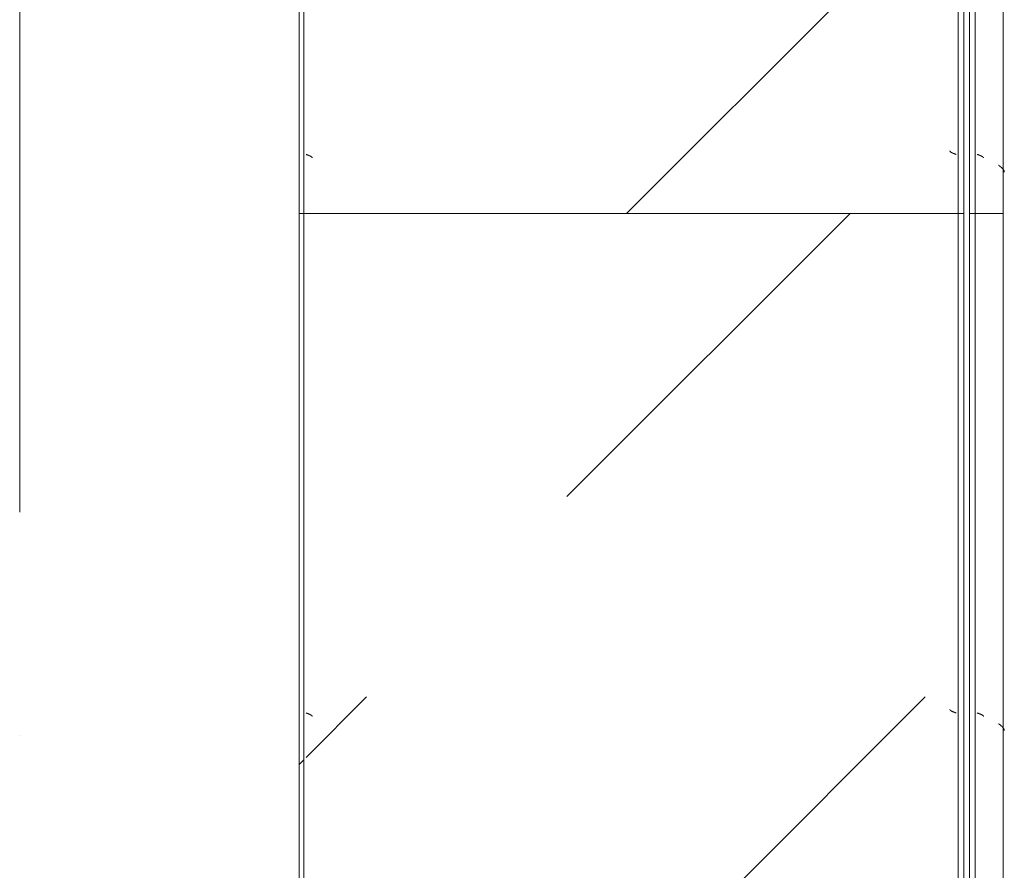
# Model space of a CAD drawing. Header units: millimetres. Extents: x -3267 to 40126, y 29201 to 102288.
# Tile 161 of 256: x 36726 to 37607, y 38081 to 38842. Entities that reach past the tile are written whole.
import ezdxf

# ---------------------------------------------------------------- set-up
doc = ezdxf.new("R2010")
doc.units = ezdxf.units.MM
doc.linetypes.add('4_ Штрихпунктир_ 10 х 2 мм', pattern=[1400, 1000, -200, 0, -200])
doc.layers.add('M-EQPM-____-OTLN', color=7, linetype='Continuous', lineweight=9)
doc.layers.add('S-GRID-____-OTLN', color=7, linetype='Continuous', lineweight=9)
pattern_1 = [(315, (39550, -34250), (1000, 0), [50, -1364.214]), (315, (39050, -34250), (1000, 0), [50, -1364.214]), (315, (39050, -34750), (1000, 0), [50, -1364.214]), (315, (39764.64, -34964.64), (1000, 0), [403.55, -1010.664]), (315, (39264.64, -34964.64), (1000, 0), [403.55, -1010.664]), (315, (39764.64, -34464.64), (1000, 0), [403.55, -1010.664]), (315, (39264.64, -34464.64), (1000, 0), [453.55, -960.664])]
pattern_2 = [(315, (40850, -34250), (1000, 0), [50, -1364.214]), (315, (40350, -34250), (1000, 0), [50, -1364.214]), (315, (40350, -34750), (1000, 0), [50, -1364.214]), (315, (41064.64, -34964.64), (1000, 0), [403.55, -1010.664]), (315, (40564.64, -34964.64), (1000, 0), [403.55, -1010.664]), (315, (41064.64, -34464.64), (1000, 0), [403.55, -1010.664]), (315, (40564.64, -34464.64), (1000, 0), [453.55, -960.664])]

# ---------------------------------------------------------------- blocks, each defined once
blk = doc.blocks.new('FP_862-ВКК_02_К1_З_ЭОМ_кабель_')
at = {"layer": 'M-EQPM-____-OTLN', "color": 7, "true_color": 0xffffff}
for p, q in [((1543.92, 582.49), (1543.97, 582.49)), ((1543.97, 582.49), (1544.01, 582.5)), ((1544.01, 582.5), (1544.06, 582.51)), ((1544.06, 582.51), (1544.11, 582.53)), ((1544.11, 582.53), (1544.16, 582.55)), ((1544.16, 582.55), (1544.21, 582.57)), ((1544.21, 582.57), (1544.26, 582.59)), ((1544.26, 582.59), (1544.31, 582.62)), ((1544.31, 582.62), (1544.36, 582.65)), ((1544.36, 582.65), (1544.41, 582.69)), ((1544.41, 582.69), (1544.46, 582.72)), ((1544.46, 582.72), (1544.51, 582.76)), ((1544.51, 582.76), (1544.55, 582.81)), ((1544.55, 582.81), (1544.6, 582.86)), ((1544.6, 582.86), (1544.65, 582.91)), ((1544.65, 582.91), (1544.7, 582.96)), ((1544.7, 582.96), (1544.75, 583.02)), ((1544.75, 583.02), (1544.8, 583.07)), ((1544.8, 583.07), (1544.85, 583.14)), ((1544.85, 583.14), (1544.9, 583.2)), ((1544.9, 583.2), (1544.95, 583.27)), ((1544.95, 583.27), (1545, 583.34)), ((1545, 583.34), (1545.05, 583.42)), ((1545.05, 583.42), (1545.09, 583.49)), ((1545.09, 583.49), (1545.14, 583.57)), ((1545.14, 583.57), (1545.19, 583.65)), ((1545.19, 583.65), (1545.24, 583.74)), ((1545.24, 583.74), (1545.29, 583.82)), ((1545.29, 583.82), (1545.34, 583.91)), ((1545.34, 583.91), (1545.39, 584.01)), ((1545.39, 584.01), (1545.44, 584.1)), ((1545.44, 584.1), (1545.49, 584.2)), ((1545.49, 584.2), (1545.54, 584.3)), ((1545.54, 584.3), (1545.59, 584.4)), ((1545.59, 584.4), (1545.63, 584.5)), ((1545.63, 584.5), (1545.68, 584.61)), ((1545.68, 584.61), (1545.73, 584.72)), ((1545.73, 584.72), (1545.78, 584.82)), ((1545.78, 584.82), (1545.83, 584.94)), ((1545.83, 584.94), (1545.88, 585.05)), ((1545.88, 585.05), (1545.93, 585.17)), ((1545.93, 585.17), (1545.98, 585.28)), ((1545.98, 585.28), (1546.03, 585.4)), ((1546.03, 585.4), (1546.08, 585.52)), ((1546.08, 585.52), (1546.13, 585.64)), ((1546.13, 585.64), (1546.17, 585.77)), ((1546.17, 585.77), (1546.22, 585.89)), ((1546.22, 585.89), (1546.27, 586.02)), ((1546.27, 586.02), (1546.32, 586.14)), ((1546.32, 586.14), (1546.37, 586.27)), ((1546.37, 586.27), (1546.42, 586.4)), ((1546.42, 586.4), (1546.47, 586.53)), ((1546.47, 586.53), (1546.52, 586.66)), ((1546.52, 586.66), (1546.57, 586.79)), ((1546.57, 586.79), (1546.62, 586.92)), ((1546.62, 586.92), (1546.67, 587.06)), ((1546.67, 587.06), (1546.71, 587.19)), ((1546.71, 587.19), (1546.76, 587.33)), ((1546.76, 587.33), (1546.81, 587.46)), ((1546.81, 587.46), (1546.86, 587.59)), ((1546.86, 587.59), (1546.91, 587.73)), ((1546.91, 587.73), (1546.96, 587.86)), ((1546.96, 587.86), (1547.01, 588)), ((2043.92, 582.49), (2043.97, 582.49)), ((2043.97, 582.49), (2044.01, 582.5)), ((2044.01, 582.5), (2044.06, 582.51)), ((2044.06, 582.51), (2044.11, 582.53)), ((2044.11, 582.53), (2044.16, 582.55)), ((2044.16, 582.55), (2044.21, 582.57)), ((2044.21, 582.57), (2044.26, 582.59)), ((2044.26, 582.59), (2044.31, 582.62)), ((2044.31, 582.62), (2044.36, 582.65)), ((2044.36, 582.65), (2044.41, 582.69)), ((2044.41, 582.69), (2044.46, 582.72)), ((2044.46, 582.72), (2044.51, 582.76)), ((2044.51, 582.76), (2044.55, 582.81)), ((2044.55, 582.81), (2044.6, 582.86)), ((2044.6, 582.86), (2044.65, 582.91)), ((2044.65, 582.91), (2044.7, 582.96)), ((2044.7, 582.96), (2044.75, 583.02)), ((2044.75, 583.02), (2044.8, 583.07)), ((2044.8, 583.07), (2044.85, 583.14)), ((2044.85, 583.14), (2044.9, 583.2)), ((2044.9, 583.2), (2044.95, 583.27)), ((2044.95, 583.27), (2045, 583.34)), ((2045, 583.34), (2045.05, 583.42)), ((2045.05, 583.42), (2045.09, 583.49)), ((2045.09, 583.49), (2045.14, 583.57)), ((2045.14, 583.57), (2045.19, 583.65)), ((2045.19, 583.65), (2045.24, 583.74)), ((2045.24, 583.74), (2045.29, 583.82)), ((2045.29, 583.82), (2045.34, 583.91)), ((2045.34, 583.91), (2045.39, 584.01)), ((2045.39, 584.01), (2045.44, 584.1)), ((2045.44, 584.1), (2045.49, 584.2)), ((2045.49, 584.2), (2045.54, 584.3)), ((2045.54, 584.3), (2045.59, 584.4)), ((2045.59, 584.4), (2045.63, 584.5)), ((2045.63, 584.5), (2045.68, 584.61)), ((2045.68, 584.61), (2045.73, 584.72)), ((2045.73, 584.72), (2045.78, 584.82)), ((2045.78, 584.82), (2045.83, 584.94)), ((2045.83, 584.94), (2045.88, 585.05)), ((2045.88, 585.05), (2045.93, 585.17)), ((2045.93, 585.17), (2045.98, 585.28)), ((2045.98, 585.28), (2046.03, 585.4)), ((2046.03, 585.4), (2046.08, 585.52)), ((2046.08, 585.52), (2046.13, 585.64)), ((2046.13, 585.64), (2046.17, 585.77)), ((2046.17, 585.77), (2046.22, 585.89)), ((2046.22, 585.89), (2046.27, 586.02)), ((2046.27, 586.02), (2046.32, 586.14)), ((2046.32, 586.14), (2046.37, 586.27)), ((2046.37, 586.27), (2046.42, 586.4)), ((2046.42, 586.4), (2046.47, 586.53)), ((2046.47, 586.53), (2046.52, 586.66)), ((2046.52, 586.66), (2046.57, 586.79)), ((2046.57, 586.79), (2046.62, 586.92)), ((2046.62, 586.92), (2046.67, 587.06)), ((2046.67, 587.06), (2046.71, 587.19)), ((2046.71, 587.19), (2046.76, 587.33)), ((2046.76, 587.33), (2046.81, 587.46)), ((2046.81, 587.46), (2046.86, 587.59)), ((2046.86, 587.59), (2046.91, 587.73)), ((2046.91, 587.73), (2046.96, 587.86)), ((2046.96, 587.86), (2047.01, 588))]:
    blk.add_line(p, q, dxfattribs=at)
blk = doc.blocks.new('FP_863-ВКК_02_К1_З_ЭОМ_кабель_')
at = {"layer": 'M-EQPM-____-OTLN', "color": 7, "true_color": 0xffffff}
for p, q in [((1547.94, 8.73), (1547.99, 8.85)), ((1547.99, 8.85), (1548.04, 8.96)), ((1548.04, 8.96), (1548.09, 9.08)), ((1548.09, 9.08), (1548.14, 9.19)), ((1548.14, 9.19), (1548.18, 9.31)), ((1548.18, 9.31), (1548.23, 9.42)), ((1548.23, 9.42), (1548.28, 9.53)), ((1548.28, 9.53), (1548.33, 9.64)), ((1548.33, 9.64), (1548.38, 9.74)), ((1548.38, 9.74), (1548.43, 9.84)), ((1548.43, 9.84), (1548.48, 9.95)), ((1548.48, 9.95), (1548.53, 10.05)), ((1548.53, 10.05), (1548.58, 10.14)), ((1548.58, 10.14), (1548.62, 10.24)), ((1548.62, 10.24), (1548.67, 10.33)), ((1548.67, 10.33), (1548.72, 10.42)), ((1548.72, 10.42), (1548.77, 10.51)), ((1548.77, 10.51), (1548.82, 10.59)), ((1548.82, 10.59), (1548.87, 10.67)), ((1548.87, 10.67), (1548.92, 10.75)), ((1548.92, 10.75), (1548.97, 10.83)), ((1548.97, 10.83), (1549.02, 10.9)), ((1549.02, 10.9), (1549.06, 10.97)), ((1549.06, 10.97), (1549.11, 11.04)), ((1549.11, 11.04), (1549.16, 11.11)), ((1549.16, 11.11), (1549.21, 11.17)), ((1549.21, 11.17), (1549.26, 11.23)), ((1549.26, 11.23), (1549.31, 11.29)), ((1549.31, 11.29), (1549.36, 11.34)), ((1549.36, 11.34), (1549.41, 11.39)), ((1549.41, 11.39), (1549.46, 11.44)), ((1549.46, 11.44), (1549.5, 11.48)), ((1549.5, 11.48), (1549.55, 11.52)), ((1549.55, 11.52), (1549.6, 11.56)), ((1549.6, 11.56), (1549.65, 11.6)), ((1549.65, 11.6), (1549.7, 11.63)), ((1549.7, 11.63), (1549.75, 11.66)), ((1549.75, 11.66), (1549.8, 11.68)), ((1549.8, 11.68), (1549.85, 11.71)), ((1549.85, 11.71), (1549.9, 11.72)), ((1549.9, 11.72), (1549.94, 11.74)), ((1549.94, 11.74), (1549.99, 11.75)), ((1550, 11.75), (1550.04, 11.76)), ((1550.04, 11.76), (1550.08, 11.77)), ((1550.08, 11.77), (1550.11, 11.77)), ((2047.94, 8.73), (2047.99, 8.85)), ((2047.99, 8.85), (2048.04, 8.96)), ((2048.04, 8.96), (2048.09, 9.08)), ((2048.09, 9.08), (2048.14, 9.19)), ((2048.14, 9.19), (2048.18, 9.31)), ((2048.18, 9.31), (2048.23, 9.42)), ((2048.23, 9.42), (2048.28, 9.53)), ((2048.28, 9.53), (2048.33, 9.64)), ((2048.33, 9.64), (2048.38, 9.74)), ((2048.38, 9.74), (2048.43, 9.84)), ((2048.43, 9.84), (2048.48, 9.95)), ((2048.48, 9.95), (2048.53, 10.05)), ((2048.53, 10.05), (2048.58, 10.14)), ((2048.58, 10.14), (2048.62, 10.24)), ((2048.62, 10.24), (2048.67, 10.33)), ((2048.67, 10.33), (2048.72, 10.42)), ((2048.72, 10.42), (2048.77, 10.51)), ((2048.77, 10.51), (2048.82, 10.59)), ((2048.82, 10.59), (2048.87, 10.67)), ((2048.87, 10.67), (2048.92, 10.75)), ((2048.92, 10.75), (2048.97, 10.83)), ((2048.97, 10.83), (2049.02, 10.9)), ((2049.02, 10.9), (2049.06, 10.97)), ((2049.06, 10.97), (2049.11, 11.04)), ((2049.11, 11.04), (2049.16, 11.11)), ((2049.16, 11.11), (2049.21, 11.17)), ((2049.21, 11.17), (2049.26, 11.23)), ((2049.26, 11.23), (2049.31, 11.29)), ((2049.31, 11.29), (2049.36, 11.34)), ((2049.36, 11.34), (2049.41, 11.39)), ((2049.41, 11.39), (2049.46, 11.44)), ((2049.46, 11.44), (2049.5, 11.48)), ((2049.5, 11.48), (2049.55, 11.52)), ((2049.55, 11.52), (2049.6, 11.56)), ((2049.6, 11.56), (2049.65, 11.6)), ((2049.65, 11.6), (2049.7, 11.63)), ((2049.7, 11.63), (2049.75, 11.66)), ((2049.75, 11.66), (2049.8, 11.68)), ((2049.8, 11.68), (2049.85, 11.71)), ((2049.85, 11.71), (2049.9, 11.72)), ((2049.9, 11.72), (2049.94, 11.74)), ((2049.94, 11.74), (2049.99, 11.75)), ((2050, 11.75), (2050.04, 11.76)), ((2050.04, 11.76), (2050.08, 11.77)), ((2050.08, 11.77), (2050.11, 11.77)), ((1547.01, 6.26), (1547.06, 6.39)), ((1547.06, 6.39), (1547.11, 6.53)), ((1547.11, 6.53), (1547.16, 6.66)), ((1547.16, 6.66), (1547.21, 6.79)), ((1547.21, 6.79), (1547.26, 6.93)), ((1547.26, 6.93), (1547.3, 7.06)), ((1547.3, 7.06), (1547.35, 7.19)), ((1547.35, 7.19), (1547.4, 7.33)), ((1547.4, 7.33), (1547.45, 7.46)), ((1547.45, 7.46), (1547.5, 7.59)), ((1547.5, 7.59), (1547.55, 7.72)), ((1547.55, 7.72), (1547.6, 7.85)), ((1547.6, 7.85), (1547.65, 7.98)), ((1547.65, 7.98), (1547.7, 8.11)), ((1547.7, 8.11), (1547.74, 8.23)), ((1547.74, 8.23), (1547.79, 8.36)), ((1547.79, 8.36), (1547.84, 8.48)), ((1547.84, 8.48), (1547.89, 8.6)), ((1547.89, 8.6), (1547.94, 8.73)), ((2047.01, 6.26), (2047.06, 6.39)), ((2047.06, 6.39), (2047.11, 6.53)), ((2047.11, 6.53), (2047.16, 6.66)), ((2047.16, 6.66), (2047.21, 6.79)), ((2047.21, 6.79), (2047.26, 6.93)), ((2047.26, 6.93), (2047.3, 7.06)), ((2047.3, 7.06), (2047.35, 7.19)), ((2047.35, 7.19), (2047.4, 7.33)), ((2047.4, 7.33), (2047.45, 7.46)), ((2047.45, 7.46), (2047.5, 7.59)), ((2047.5, 7.59), (2047.55, 7.72)), ((2047.55, 7.72), (2047.6, 7.85)), ((2047.6, 7.85), (2047.65, 7.98)), ((2047.65, 7.98), (2047.7, 8.11)), ((2047.7, 8.11), (2047.74, 8.23)), ((2047.74, 8.23), (2047.79, 8.36)), ((2047.79, 8.36), (2047.84, 8.48)), ((2047.84, 8.48), (2047.89, 8.6)), ((2047.89, 8.6), (2047.94, 8.73))]:
    blk.add_line(p, q, dxfattribs=at)
blk = doc.blocks.new('ПР_Низ пояс - Тип 1-V861-ВКК_02_К1_З_ЭОМ_кабель_')
at = {"layer": 'M-EQPM-____-OTLN', "true_color": 0xffffff}
h = blk.add_hatch(dxfattribs=at)
h.set_pattern_fill('FP_296', style=0, pattern_type=2)
h.set_pattern_definition(pattern_1)
h.paths.add_polyline_path([(2400, 6.26), (2400, 588), (1100, 588), (1100, 6.26), (1905.45, 6.26)])
h = blk.add_hatch(dxfattribs=at)
h.set_pattern_fill('FP_296', style=0, pattern_type=2)
h.set_pattern_definition(pattern_1)
h.paths.add_polyline_path([(2400, 4.26), (1100, 4.26), (1100, 0), (2400, 0)])
at = {"layer": 'M-EQPM-____-OTLN', "color": 253, "true_color": 0xaaaaaa}
for p, q in [((1100, 590), (1100, 595)), ((1100, 595), (2400, 595)), ((1100, 588), (1100, 590)), ((1100, 590), (2400, 590)), ((1100, 6.26), (1100, 588)), ((1100, 4.26), (1100, 6.26)), ((1100, 0), (1100, 4.26)), ((1100, 4.26), (2400, 4.26)), ((1100, 0), (2400, 0))]:
    blk.add_line(p, q, dxfattribs=at)
for name in ['FP_862-ВКК_02_К1_З_ЭОМ_кабель_', 'FP_863-ВКК_02_К1_З_ЭОМ_кабель_']:
    blk.add_blockref(name, (0, 0), dxfattribs=at)
blk = doc.blocks.new('FP_865-ВКК_02_К1_З_ЭОМ_кабель_')
at = {"layer": 'M-EQPM-____-OTLN', "color": 7, "true_color": 0xffffff}
for p, q in [((447.38, 607.95), (447.43, 608.08)), ((447.43, 608.08), (447.48, 608.21)), ((447.48, 608.21), (447.53, 608.34)), ((447.53, 608.34), (447.58, 608.48)), ((447.58, 608.48), (447.63, 608.61)), ((447.63, 608.61), (447.68, 608.74)), ((447.68, 608.74), (447.73, 608.86)), ((447.73, 608.86), (447.78, 608.99)), ((447.78, 608.99), (447.82, 609.12)), ((447.82, 609.12), (447.87, 609.24)), ((447.87, 609.24), (447.92, 609.37)), ((447.92, 609.37), (447.97, 609.49)), ((447.97, 609.49), (448.02, 609.61)), ((448.02, 609.61), (448.07, 609.73)), ((448.07, 609.73), (448.12, 609.84)), ((448.12, 609.84), (448.17, 609.96)), ((448.17, 609.96), (448.22, 610.07)), ((448.22, 610.07), (448.27, 610.19)), ((448.27, 610.19), (448.32, 610.3)), ((448.32, 610.3), (448.37, 610.4)), ((448.37, 610.4), (448.42, 610.51)), ((448.42, 610.51), (448.47, 610.61)), ((448.47, 610.61), (448.51, 610.71)), ((448.51, 610.71), (448.56, 610.81)), ((448.56, 610.81), (448.61, 610.91)), ((448.61, 610.91), (448.66, 611.01)), ((448.66, 611.01), (448.71, 611.1)), ((448.71, 611.1), (448.76, 611.19)), ((448.76, 611.19), (448.81, 611.27)), ((448.81, 611.27), (448.86, 611.36)), ((448.86, 611.36), (448.91, 611.44)), ((448.91, 611.44), (448.96, 611.52)), ((448.96, 611.52), (449.01, 611.6)), ((449.01, 611.6), (449.06, 611.67)), ((449.06, 611.67), (449.11, 611.74)), ((449.11, 611.74), (449.16, 611.81)), ((449.16, 611.81), (449.2, 611.87)), ((449.2, 611.87), (449.25, 611.94)), ((449.25, 611.94), (449.3, 612)), ((449.3, 612), (449.35, 612.05)), ((449.35, 612.05), (449.4, 612.1)), ((449.4, 612.1), (449.45, 612.15)), ((449.45, 612.15), (449.5, 612.2)), ((449.5, 612.2), (449.55, 612.24)), ((449.55, 612.24), (449.6, 612.28)), ((449.6, 612.28), (449.65, 612.32)), ((449.65, 612.32), (449.7, 612.36)), ((449.7, 612.36), (449.75, 612.39)), ((449.75, 612.39), (449.8, 612.41)), ((449.8, 612.41), (449.85, 612.44)), ((449.85, 612.44), (449.89, 612.46)), ((449.89, 612.46), (449.94, 612.48)), ((449.94, 612.48), (449.99, 612.49)), ((450, 612.49), (450.04, 612.5)), ((450.04, 612.5), (450.09, 612.51)), ((450.09, 612.51), (450.13, 612.51)), ((947.38, 607.95), (947.43, 608.08)), ((947.43, 608.08), (947.48, 608.21)), ((947.48, 608.21), (947.53, 608.34)), ((947.53, 608.34), (947.58, 608.48)), ((947.58, 608.48), (947.63, 608.61)), ((947.63, 608.61), (947.68, 608.74)), ((947.68, 608.74), (947.73, 608.86)), ((947.73, 608.86), (947.78, 608.99)), ((947.78, 608.99), (947.82, 609.12)), ((947.82, 609.12), (947.87, 609.24)), ((947.87, 609.24), (947.92, 609.37)), ((947.92, 609.37), (947.97, 609.49)), ((947.97, 609.49), (948.02, 609.61)), ((948.02, 609.61), (948.07, 609.73)), ((948.07, 609.73), (948.12, 609.84)), ((948.12, 609.84), (948.17, 609.96)), ((948.17, 609.96), (948.22, 610.07)), ((948.22, 610.07), (948.27, 610.19)), ((948.27, 610.19), (948.32, 610.3)), ((948.32, 610.3), (948.37, 610.4)), ((948.37, 610.4), (948.42, 610.51)), ((948.42, 610.51), (948.47, 610.61)), ((948.47, 610.61), (948.51, 610.71)), ((948.51, 610.71), (948.56, 610.81)), ((948.56, 610.81), (948.61, 610.91)), ((948.61, 610.91), (948.66, 611.01)), ((948.66, 611.01), (948.71, 611.1)), ((948.71, 611.1), (948.76, 611.19)), ((948.76, 611.19), (948.81, 611.27)), ((948.81, 611.27), (948.86, 611.36)), ((948.86, 611.36), (948.91, 611.44)), ((948.91, 611.44), (948.96, 611.52)), ((948.96, 611.52), (949.01, 611.6)), ((949.01, 611.6), (949.06, 611.67)), ((949.06, 611.67), (949.11, 611.74)), ((949.11, 611.74), (949.16, 611.81)), ((949.16, 611.81), (949.2, 611.87)), ((949.2, 611.87), (949.25, 611.94)), ((949.25, 611.94), (949.3, 612)), ((949.3, 612), (949.35, 612.05)), ((949.35, 612.05), (949.4, 612.1)), ((949.4, 612.1), (949.45, 612.15)), ((949.45, 612.15), (949.5, 612.2)), ((949.5, 612.2), (949.55, 612.24)), ((949.55, 612.24), (949.6, 612.28)), ((949.6, 612.28), (949.65, 612.32)), ((949.65, 612.32), (949.7, 612.36)), ((949.7, 612.36), (949.75, 612.39)), ((949.75, 612.39), (949.8, 612.41)), ((949.8, 612.41), (949.85, 612.44)), ((949.85, 612.44), (949.89, 612.46)), ((949.89, 612.46), (949.94, 612.48)), ((949.94, 612.48), (949.99, 612.49)), ((950, 612.49), (950.04, 612.5)), ((950.04, 612.5), (950.09, 612.51)), ((950.09, 612.51), (950.13, 612.51)), ((447.04, 607), (447.09, 607.14)), ((447.09, 607.14), (447.13, 607.27)), ((447.13, 607.27), (447.18, 607.41)), ((447.18, 607.41), (447.23, 607.54)), ((447.23, 607.54), (447.28, 607.68)), ((447.28, 607.68), (447.33, 607.81)), ((447.33, 607.81), (447.38, 607.95)), ((947.04, 607), (947.09, 607.14)), ((947.09, 607.14), (947.13, 607.27)), ((947.13, 607.27), (947.18, 607.41)), ((947.18, 607.41), (947.23, 607.54)), ((947.23, 607.54), (947.28, 607.68)), ((947.28, 607.68), (947.33, 607.81)), ((947.33, 607.81), (947.38, 607.95))]:
    blk.add_line(p, q, dxfattribs=at)
blk = doc.blocks.new('FP_866-ВКК_02_К1_З_ЭОМ_кабель_')
at = {"layer": 'M-EQPM-____-OTLN', "color": 7, "true_color": 0xffffff}
for p, q in [((456.64, 626), (456.74, 626.13)), ((456.74, 626.13), (456.83, 626.25)), ((456.83, 626.25), (456.93, 626.38)), ((456.93, 626.38), (457.03, 626.5)), ((457.03, 626.5), (457.12, 626.63)), ((457.12, 626.63), (457.22, 626.75)), ((457.22, 626.75), (457.32, 626.88)), ((457.32, 626.88), (457.42, 627)), ((457.42, 627), (457.51, 627.13)), ((457.51, 627.13), (457.61, 627.25)), ((457.61, 627.25), (457.71, 627.37)), ((457.71, 627.37), (457.81, 627.49)), ((457.81, 627.49), (457.9, 627.61)), ((457.9, 627.61), (458, 627.73)), ((458, 627.73), (458.1, 627.85)), ((458.1, 627.85), (458.2, 627.96)), ((458.2, 627.96), (458.29, 628.08)), ((458.29, 628.08), (458.39, 628.19)), ((458.39, 628.19), (458.49, 628.31)), ((458.49, 628.31), (458.59, 628.42)), ((458.59, 628.42), (458.68, 628.53)), ((458.68, 628.53), (458.78, 628.64)), ((458.78, 628.64), (458.88, 628.75)), ((458.88, 628.75), (458.97, 628.85)), ((458.97, 628.85), (459.07, 628.95)), ((459.07, 628.95), (459.17, 629.06)), ((459.17, 629.06), (459.27, 629.16)), ((459.27, 629.16), (459.36, 629.26)), ((459.36, 629.26), (459.46, 629.35)), ((459.46, 629.35), (459.56, 629.45)), ((459.56, 629.45), (459.66, 629.54)), ((459.66, 629.54), (459.75, 629.63)), ((459.75, 629.63), (459.85, 629.72)), ((459.85, 629.72), (459.95, 629.81)), ((459.95, 629.81), (460.05, 629.89)), ((460.05, 629.89), (460.14, 629.97)), ((460.14, 629.97), (460.24, 630.05)), ((460.24, 630.05), (460.34, 630.13)), ((460.34, 630.13), (460.44, 630.2)), ((460.44, 630.2), (460.53, 630.27)), ((460.53, 630.27), (460.63, 630.34)), ((460.63, 630.34), (460.73, 630.41)), ((460.73, 630.41), (460.82, 630.47)), ((460.82, 630.47), (460.92, 630.54)), ((460.92, 630.54), (461.02, 630.59)), ((461.02, 630.59), (461.12, 630.65)), ((461.12, 630.65), (461.21, 630.7)), ((461.21, 630.7), (461.31, 630.75)), ((461.31, 630.75), (461.41, 630.8)), ((461.41, 630.8), (461.51, 630.85)), ((461.51, 630.85), (461.6, 630.89)), ((461.6, 630.89), (461.7, 630.93)), ((461.7, 630.93), (461.8, 630.96)), ((461.8, 630.96), (461.9, 631)), ((461.9, 631), (461.99, 631.03)), ((461.99, 631.03), (462.09, 631.06)), ((462.09, 631.06), (462.19, 631.08)), ((462.19, 631.08), (462.28, 631.1)), ((462.28, 631.1), (462.38, 631.12)), ((462.38, 631.12), (462.48, 631.14)), ((462.48, 631.14), (462.58, 631.15)), ((462.58, 631.15), (462.67, 631.16)), ((462.67, 631.16), (462.77, 631.16)), ((956.64, 626), (956.74, 626.13)), ((956.74, 626.13), (956.83, 626.25)), ((956.83, 626.25), (956.93, 626.38)), ((956.93, 626.38), (957.03, 626.5)), ((957.03, 626.5), (957.12, 626.63)), ((957.12, 626.63), (957.22, 626.75)), ((957.22, 626.75), (957.32, 626.88)), ((957.32, 626.88), (957.42, 627)), ((957.42, 627), (957.51, 627.13)), ((957.51, 627.13), (957.61, 627.25)), ((957.61, 627.25), (957.71, 627.37)), ((957.71, 627.37), (957.81, 627.49)), ((957.81, 627.49), (957.9, 627.61)), ((957.9, 627.61), (958, 627.73)), ((958, 627.73), (958.1, 627.85)), ((958.1, 627.85), (958.2, 627.96)), ((958.2, 627.96), (958.29, 628.08)), ((958.29, 628.08), (958.39, 628.19)), ((958.39, 628.19), (958.49, 628.31)), ((958.49, 628.31), (958.59, 628.42)), ((958.59, 628.42), (958.68, 628.53)), ((958.68, 628.53), (958.78, 628.64)), ((958.78, 628.64), (958.88, 628.75)), ((958.88, 628.75), (958.97, 628.85)), ((958.97, 628.85), (959.07, 628.95)), ((959.07, 628.95), (959.17, 629.06)), ((959.17, 629.06), (959.27, 629.16)), ((959.27, 629.16), (959.36, 629.26)), ((959.36, 629.26), (959.46, 629.35)), ((959.46, 629.35), (959.56, 629.45)), ((959.56, 629.45), (959.66, 629.54)), ((959.66, 629.54), (959.75, 629.63)), ((959.75, 629.63), (959.85, 629.72)), ((959.85, 629.72), (959.95, 629.81)), ((959.95, 629.81), (960.05, 629.89)), ((960.05, 629.89), (960.14, 629.97)), ((960.14, 629.97), (960.24, 630.05)), ((960.24, 630.05), (960.34, 630.13)), ((960.34, 630.13), (960.44, 630.2)), ((960.44, 630.2), (960.53, 630.27)), ((960.53, 630.27), (960.63, 630.34)), ((960.63, 630.34), (960.73, 630.41)), ((960.73, 630.41), (960.82, 630.47)), ((960.82, 630.47), (960.92, 630.54)), ((960.92, 630.54), (961.02, 630.59)), ((961.02, 630.59), (961.12, 630.65)), ((961.12, 630.65), (961.21, 630.7)), ((961.21, 630.7), (961.31, 630.75)), ((961.31, 630.75), (961.41, 630.8)), ((961.41, 630.8), (961.51, 630.85)), ((961.51, 630.85), (961.6, 630.89)), ((961.6, 630.89), (961.7, 630.93)), ((961.7, 630.93), (961.8, 630.96)), ((961.8, 630.96), (961.9, 631)), ((961.9, 631), (961.99, 631.03)), ((961.99, 631.03), (962.09, 631.06)), ((962.09, 631.06), (962.19, 631.08)), ((962.19, 631.08), (962.28, 631.1)), ((962.28, 631.1), (962.38, 631.12)), ((962.38, 631.12), (962.48, 631.14)), ((962.48, 631.14), (962.58, 631.15)), ((962.58, 631.15), (962.67, 631.16)), ((962.67, 631.16), (962.77, 631.16))]:
    blk.add_line(p, q, dxfattribs=at)
blk = doc.blocks.new('ПР_Перед пояса - Тип 1-V864-ВКК_02_К1_З_ЭОМ_кабель_')
at = {"layer": 'M-EQPM-____-OTLN', "color": 253, "true_color": 0xaaaaaa}
for p, q in [((0, 626), (0, 630)), ((0, 630), (1300, 630)), ((0, 607), (0, 626)), ((0, 605), (0, 607)), ((0, 600), (0, 605)), ((0, 605), (1300, 605)), ((0, 600), (1300, 600))]:
    blk.add_line(p, q, dxfattribs=at)
for name in ['FP_866-ВКК_02_К1_З_ЭОМ_кабель_', 'FP_865-ВКК_02_К1_З_ЭОМ_кабель_']:
    blk.add_blockref(name, (0, 0), dxfattribs=at)
blk = doc.blocks.new('FP_1018-ВКК_02_К1_З_ЭОМ_кабель_')
at = {"layer": 'M-EQPM-____-OTLN', "color": 7, "true_color": 0xffffff}
for p, q in [((2343.92, 582.49), (2343.97, 582.49)), ((2343.97, 582.49), (2344.01, 582.5)), ((2344.01, 582.5), (2344.06, 582.51)), ((2344.06, 582.51), (2344.11, 582.53)), ((2344.11, 582.53), (2344.16, 582.55)), ((2344.16, 582.55), (2344.21, 582.57)), ((2344.21, 582.57), (2344.26, 582.59)), ((2344.26, 582.59), (2344.31, 582.62)), ((2344.31, 582.62), (2344.36, 582.65)), ((2344.36, 582.65), (2344.41, 582.69)), ((2344.41, 582.69), (2344.46, 582.72)), ((2344.46, 582.72), (2344.51, 582.76)), ((2344.51, 582.76), (2344.55, 582.81)), ((2344.55, 582.81), (2344.6, 582.86)), ((2344.6, 582.86), (2344.65, 582.91)), ((2344.65, 582.91), (2344.7, 582.96)), ((2344.7, 582.96), (2344.75, 583.02)), ((2344.75, 583.02), (2344.8, 583.07)), ((2344.8, 583.07), (2344.85, 583.14)), ((2344.85, 583.14), (2344.9, 583.2)), ((2344.9, 583.2), (2344.95, 583.27)), ((2344.95, 583.27), (2345, 583.34)), ((2345, 583.34), (2345.05, 583.42)), ((2345.05, 583.42), (2345.09, 583.49)), ((2345.09, 583.49), (2345.14, 583.57)), ((2345.14, 583.57), (2345.19, 583.65)), ((2345.19, 583.65), (2345.24, 583.74)), ((2345.24, 583.74), (2345.29, 583.82)), ((2345.29, 583.82), (2345.34, 583.91)), ((2345.34, 583.91), (2345.39, 584.01)), ((2345.39, 584.01), (2345.44, 584.1)), ((2345.44, 584.1), (2345.49, 584.2)), ((2345.49, 584.2), (2345.54, 584.3)), ((2345.54, 584.3), (2345.59, 584.4)), ((2345.59, 584.4), (2345.63, 584.5)), ((2345.63, 584.5), (2345.68, 584.61)), ((2345.68, 584.61), (2345.73, 584.72)), ((2345.73, 584.72), (2345.78, 584.82)), ((2345.78, 584.82), (2345.83, 584.94)), ((2345.83, 584.94), (2345.88, 585.05)), ((2345.88, 585.05), (2345.93, 585.17)), ((2345.93, 585.17), (2345.98, 585.28)), ((2345.98, 585.28), (2346.03, 585.4)), ((2346.03, 585.4), (2346.08, 585.52)), ((2346.08, 585.52), (2346.13, 585.64)), ((2346.13, 585.64), (2346.17, 585.77)), ((2346.17, 585.77), (2346.22, 585.89)), ((2346.22, 585.89), (2346.27, 586.02)), ((2346.27, 586.02), (2346.32, 586.14)), ((2346.32, 586.14), (2346.37, 586.27)), ((2346.37, 586.27), (2346.42, 586.4)), ((2346.42, 586.4), (2346.47, 586.53)), ((2346.47, 586.53), (2346.52, 586.66)), ((2346.52, 586.66), (2346.57, 586.79)), ((2346.57, 586.79), (2346.62, 586.92)), ((2346.62, 586.92), (2346.67, 587.06)), ((2346.67, 587.06), (2346.71, 587.19)), ((2346.71, 587.19), (2346.76, 587.33)), ((2346.76, 587.33), (2346.81, 587.46)), ((2346.81, 587.46), (2346.86, 587.59)), ((2346.86, 587.59), (2346.91, 587.73)), ((2346.91, 587.73), (2346.96, 587.86)), ((2346.96, 587.86), (2347.01, 588))]:
    blk.add_line(p, q, dxfattribs=at)
blk = doc.blocks.new('FP_1019-ВКК_02_К1_З_ЭОМ_кабель_')
at = {"layer": 'M-EQPM-____-OTLN', "color": 7, "true_color": 0xffffff}
for p, q in [((2347.94, 8.73), (2347.99, 8.85)), ((2347.99, 8.85), (2348.04, 8.96)), ((2348.04, 8.96), (2348.09, 9.08)), ((2348.09, 9.08), (2348.14, 9.19)), ((2348.14, 9.19), (2348.18, 9.31)), ((2348.18, 9.31), (2348.23, 9.42)), ((2348.23, 9.42), (2348.28, 9.53)), ((2348.28, 9.53), (2348.33, 9.64)), ((2348.33, 9.64), (2348.38, 9.74)), ((2348.38, 9.74), (2348.43, 9.84)), ((2348.43, 9.84), (2348.48, 9.95)), ((2348.48, 9.95), (2348.53, 10.05)), ((2348.53, 10.05), (2348.58, 10.14)), ((2348.58, 10.14), (2348.62, 10.24)), ((2348.62, 10.24), (2348.67, 10.33)), ((2348.67, 10.33), (2348.72, 10.42)), ((2348.72, 10.42), (2348.77, 10.51)), ((2348.77, 10.51), (2348.82, 10.59)), ((2348.82, 10.59), (2348.87, 10.67)), ((2348.87, 10.67), (2348.92, 10.75)), ((2348.92, 10.75), (2348.97, 10.83)), ((2348.97, 10.83), (2349.02, 10.9)), ((2349.02, 10.9), (2349.06, 10.97)), ((2349.06, 10.97), (2349.11, 11.04)), ((2349.11, 11.04), (2349.16, 11.11)), ((2349.16, 11.11), (2349.21, 11.17)), ((2349.21, 11.17), (2349.26, 11.23)), ((2349.26, 11.23), (2349.31, 11.29)), ((2349.31, 11.29), (2349.36, 11.34)), ((2349.36, 11.34), (2349.41, 11.39)), ((2349.41, 11.39), (2349.46, 11.44)), ((2349.46, 11.44), (2349.5, 11.48)), ((2349.5, 11.48), (2349.55, 11.52)), ((2349.55, 11.52), (2349.6, 11.56)), ((2349.6, 11.56), (2349.65, 11.6)), ((2349.65, 11.6), (2349.7, 11.63)), ((2349.7, 11.63), (2349.75, 11.66)), ((2349.75, 11.66), (2349.8, 11.68)), ((2349.8, 11.68), (2349.85, 11.71)), ((2349.85, 11.71), (2349.9, 11.72)), ((2349.9, 11.72), (2349.94, 11.74)), ((2349.94, 11.74), (2349.99, 11.75)), ((2350, 11.75), (2350.04, 11.76)), ((2350.04, 11.76), (2350.08, 11.77)), ((2350.08, 11.77), (2350.11, 11.77)), ((2347.01, 6.26), (2347.06, 6.39)), ((2347.06, 6.39), (2347.11, 6.53)), ((2347.11, 6.53), (2347.16, 6.66)), ((2347.16, 6.66), (2347.21, 6.79)), ((2347.21, 6.79), (2347.26, 6.93)), ((2347.26, 6.93), (2347.3, 7.06)), ((2347.3, 7.06), (2347.35, 7.19)), ((2347.35, 7.19), (2347.4, 7.33)), ((2347.4, 7.33), (2347.45, 7.46)), ((2347.45, 7.46), (2347.5, 7.59)), ((2347.5, 7.59), (2347.55, 7.72)), ((2347.55, 7.72), (2347.6, 7.85)), ((2347.6, 7.85), (2347.65, 7.98)), ((2347.65, 7.98), (2347.7, 8.11)), ((2347.7, 8.11), (2347.74, 8.23)), ((2347.74, 8.23), (2347.79, 8.36)), ((2347.79, 8.36), (2347.84, 8.48)), ((2347.84, 8.48), (2347.89, 8.6)), ((2347.89, 8.6), (2347.94, 8.73))]:
    blk.add_line(p, q, dxfattribs=at)
blk = doc.blocks.new('ПР_Низ пояс - Тип 1-V1017-ВКК_02_К1_З_ЭОМ_кабель_')
at = {"layer": 'M-EQPM-____-OTLN', "true_color": 0xffffff}
h = blk.add_hatch(dxfattribs=at)
h.set_pattern_fill('FP_338', style=0, pattern_type=2)
h.set_pattern_definition(pattern_2)
h.paths.add_polyline_path([(2400, 588), (1000, 588), (1000, 6.26), (2400, 6.26), (2400, 481.56)])
h = blk.add_hatch(dxfattribs=at)
h.set_pattern_fill('FP_338', style=0, pattern_type=2)
h.set_pattern_definition(pattern_2)
h.paths.add_polyline_path([(2400, 4.26), (1000, 4.26), (1000, 0), (2400, 0)])
at = {"layer": 'M-EQPM-____-OTLN', "color": 253, "true_color": 0xaaaaaa}
for p, q in [((1000, 595), (2400, 595)), ((2400, 595), (2400, 590)), ((1000, 590), (2400, 590)), ((2400, 590), (2400, 588)), ((2400, 588), (2400, 6.26)), ((1000, 4.26), (2400, 4.26)), ((1000, 0), (2400, 0)), ((2400, 6.26), (2400, 4.26)), ((2400, 4.26), (2400, 0))]:
    blk.add_line(p, q, dxfattribs=at)
for name in ['FP_1018-ВКК_02_К1_З_ЭОМ_кабель_', 'FP_1019-ВКК_02_К1_З_ЭОМ_кабель_']:
    blk.add_blockref(name, (0, 0), dxfattribs=at)
blk = doc.blocks.new('FP_1021-ВКК_02_К1_З_ЭОМ_кабель_')
at = {"layer": 'M-EQPM-____-OTLN', "color": 7, "true_color": 0xffffff}
for p, q in [((1347.38, 607.95), (1347.43, 608.08)), ((1347.43, 608.08), (1347.48, 608.21)), ((1347.48, 608.21), (1347.53, 608.34)), ((1347.53, 608.34), (1347.58, 608.48)), ((1347.58, 608.48), (1347.63, 608.61)), ((1347.63, 608.61), (1347.68, 608.74)), ((1347.68, 608.74), (1347.73, 608.86)), ((1347.73, 608.86), (1347.78, 608.99)), ((1347.78, 608.99), (1347.82, 609.12)), ((1347.82, 609.12), (1347.87, 609.24)), ((1347.87, 609.24), (1347.92, 609.37)), ((1347.92, 609.37), (1347.97, 609.49)), ((1347.97, 609.49), (1348.02, 609.61)), ((1348.02, 609.61), (1348.07, 609.73)), ((1348.07, 609.73), (1348.12, 609.84)), ((1348.12, 609.84), (1348.17, 609.96)), ((1348.17, 609.96), (1348.22, 610.07)), ((1348.22, 610.07), (1348.27, 610.19)), ((1348.27, 610.19), (1348.32, 610.3)), ((1348.32, 610.3), (1348.37, 610.4)), ((1348.37, 610.4), (1348.42, 610.51)), ((1348.42, 610.51), (1348.47, 610.61)), ((1348.47, 610.61), (1348.51, 610.71)), ((1348.51, 610.71), (1348.56, 610.81)), ((1348.56, 610.81), (1348.61, 610.91)), ((1348.61, 610.91), (1348.66, 611.01)), ((1348.66, 611.01), (1348.71, 611.1)), ((1348.71, 611.1), (1348.76, 611.19)), ((1348.76, 611.19), (1348.81, 611.27)), ((1348.81, 611.27), (1348.86, 611.36)), ((1348.86, 611.36), (1348.91, 611.44)), ((1348.91, 611.44), (1348.96, 611.52)), ((1348.96, 611.52), (1349.01, 611.6)), ((1349.01, 611.6), (1349.06, 611.67)), ((1349.06, 611.67), (1349.11, 611.74)), ((1349.11, 611.74), (1349.16, 611.81)), ((1349.16, 611.81), (1349.2, 611.87)), ((1349.2, 611.87), (1349.25, 611.94)), ((1349.25, 611.94), (1349.3, 612)), ((1349.3, 612), (1349.35, 612.05)), ((1349.35, 612.05), (1349.4, 612.1)), ((1349.4, 612.1), (1349.45, 612.15)), ((1349.45, 612.15), (1349.5, 612.2)), ((1349.5, 612.2), (1349.55, 612.24)), ((1349.55, 612.24), (1349.6, 612.28)), ((1349.6, 612.28), (1349.65, 612.32)), ((1349.65, 612.32), (1349.7, 612.36)), ((1349.7, 612.36), (1349.75, 612.39)), ((1349.75, 612.39), (1349.8, 612.41)), ((1349.8, 612.41), (1349.85, 612.44)), ((1349.85, 612.44), (1349.89, 612.46)), ((1349.89, 612.46), (1349.94, 612.48)), ((1349.94, 612.48), (1349.99, 612.49)), ((1350, 612.49), (1350.04, 612.5)), ((1350.04, 612.5), (1350.09, 612.51)), ((1350.09, 612.51), (1350.13, 612.51)), ((1347.04, 607), (1347.09, 607.14)), ((1347.09, 607.14), (1347.13, 607.27)), ((1347.13, 607.27), (1347.18, 607.41)), ((1347.18, 607.41), (1347.23, 607.54)), ((1347.23, 607.54), (1347.28, 607.68)), ((1347.28, 607.68), (1347.33, 607.81)), ((1347.33, 607.81), (1347.38, 607.95))]:
    blk.add_line(p, q, dxfattribs=at)
blk = doc.blocks.new('FP_1022-ВКК_02_К1_З_ЭОМ_кабель_')
at = {"layer": 'M-EQPM-____-OTLN', "color": 7, "true_color": 0xffffff}
for p, q in [((1356.64, 626), (1356.74, 626.13)), ((1356.74, 626.13), (1356.83, 626.25)), ((1356.83, 626.25), (1356.93, 626.38)), ((1356.93, 626.38), (1357.03, 626.5)), ((1357.03, 626.5), (1357.12, 626.63)), ((1357.12, 626.63), (1357.22, 626.75)), ((1357.22, 626.75), (1357.32, 626.88)), ((1357.32, 626.88), (1357.42, 627)), ((1357.42, 627), (1357.51, 627.13)), ((1357.51, 627.13), (1357.61, 627.25)), ((1357.61, 627.25), (1357.71, 627.37)), ((1357.71, 627.37), (1357.81, 627.49)), ((1357.81, 627.49), (1357.9, 627.61)), ((1357.9, 627.61), (1358, 627.73)), ((1358, 627.73), (1358.1, 627.85)), ((1358.1, 627.85), (1358.2, 627.96)), ((1358.2, 627.96), (1358.29, 628.08)), ((1358.29, 628.08), (1358.39, 628.19)), ((1358.39, 628.19), (1358.49, 628.31)), ((1358.49, 628.31), (1358.59, 628.42)), ((1358.59, 628.42), (1358.68, 628.53)), ((1358.68, 628.53), (1358.78, 628.64)), ((1358.78, 628.64), (1358.88, 628.75)), ((1358.88, 628.75), (1358.97, 628.85)), ((1358.97, 628.85), (1359.07, 628.95)), ((1359.07, 628.95), (1359.17, 629.06)), ((1359.17, 629.06), (1359.27, 629.16)), ((1359.27, 629.16), (1359.36, 629.26)), ((1359.36, 629.26), (1359.46, 629.35)), ((1359.46, 629.35), (1359.56, 629.45)), ((1359.56, 629.45), (1359.66, 629.54)), ((1359.66, 629.54), (1359.75, 629.63)), ((1359.75, 629.63), (1359.85, 629.72)), ((1359.85, 629.72), (1359.95, 629.81)), ((1359.95, 629.81), (1360.05, 629.89)), ((1360.05, 629.89), (1360.14, 629.97)), ((1360.14, 629.97), (1360.24, 630.05)), ((1360.24, 630.05), (1360.34, 630.13)), ((1360.34, 630.13), (1360.44, 630.2)), ((1360.44, 630.2), (1360.53, 630.27)), ((1360.53, 630.27), (1360.63, 630.34)), ((1360.63, 630.34), (1360.73, 630.41)), ((1360.73, 630.41), (1360.82, 630.47)), ((1360.82, 630.47), (1360.92, 630.54)), ((1360.92, 630.54), (1361.02, 630.59)), ((1361.02, 630.59), (1361.12, 630.65)), ((1361.12, 630.65), (1361.21, 630.7)), ((1361.21, 630.7), (1361.31, 630.75)), ((1361.31, 630.75), (1361.41, 630.8)), ((1361.41, 630.8), (1361.51, 630.85)), ((1361.51, 630.85), (1361.6, 630.89)), ((1361.6, 630.89), (1361.7, 630.93)), ((1361.7, 630.93), (1361.8, 630.96)), ((1361.8, 630.96), (1361.9, 631)), ((1361.9, 631), (1361.99, 631.03)), ((1361.99, 631.03), (1362.09, 631.06)), ((1362.09, 631.06), (1362.19, 631.08)), ((1362.19, 631.08), (1362.28, 631.1)), ((1362.28, 631.1), (1362.38, 631.12)), ((1362.38, 631.12), (1362.48, 631.14)), ((1362.48, 631.14), (1362.58, 631.15)), ((1362.58, 631.15), (1362.67, 631.16)), ((1362.67, 631.16), (1362.77, 631.16))]:
    blk.add_line(p, q, dxfattribs=at)
blk = doc.blocks.new('ПР_Перед пояса - Тип 1-V1020-ВКК_02_К1_З_ЭОМ_кабель_')
at = {"layer": 'M-EQPM-____-OTLN', "color": 253, "true_color": 0xaaaaaa}
for p, q in [((0, 630), (1400, 630)), ((1400, 630), (1400, 626)), ((1400, 626), (1400, 607)), ((0, 605), (1400, 605)), ((0, 600), (1400, 600)), ((1400, 607), (1400, 605)), ((1400, 605), (1400, 600))]:
    blk.add_line(p, q, dxfattribs=at)
for name in ['FP_1022-ВКК_02_К1_З_ЭОМ_кабель_', 'FP_1021-ВКК_02_К1_З_ЭОМ_кабель_']:
    blk.add_blockref(name, (0, 0), dxfattribs=at)
blk = doc.blocks.new('Наметкина 10_РД_АРФ_К1_R21_rvt-1-ВКК_02_К1_З_ЭОМ_кабель_')
at = {"layer": 'M-EQPM-____-OTLN', "color": 253, "lineweight": 9, "true_color": 0xaaaaaa, "rotation": 269.9999999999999}
for name, p in [('ПР_Низ пояс - Тип 1-V1017-ВКК_02_К1_З_ЭОМ_кабель_', (35250, 41350)), ('ПР_Перед пояса - Тип 1-V1020-ВКК_02_К1_З_ЭОМ_кабель_', (35250, 40350)), ('ПР_Низ пояс - Тип 1-V861-ВКК_02_К1_З_ЭОМ_кабель_', (35250, 40050)), ('ПР_Перед пояса - Тип 1-V864-ВКК_02_К1_З_ЭОМ_кабель_', (35250, 38950))]:
    blk.add_blockref(name, p, dxfattribs=at)

msp = doc.modelspace()

# ---------------------------------------------------------------- linework, layer by layer
at = {"layer": 'S-GRID-____-OTLN', "color": 253, "linetype": '4_ Штрихпунктир_ 10 х 2 мм', "true_color": 0xaaaaaa}
msp.add_line((36725.58, 30000.72), (36725.58, 101488.31), dxfattribs=at)

# ---------------------------------------------------------------- block references
at = {"lineweight": 5}
msp.add_blockref('Наметкина 10_РД_АРФ_К1_R21_rvt-1-ВКК_02_К1_З_ЭОМ_кабель_', (1725.58, -281.28), dxfattribs=at)

doc.saveas('drawing.dxf')
